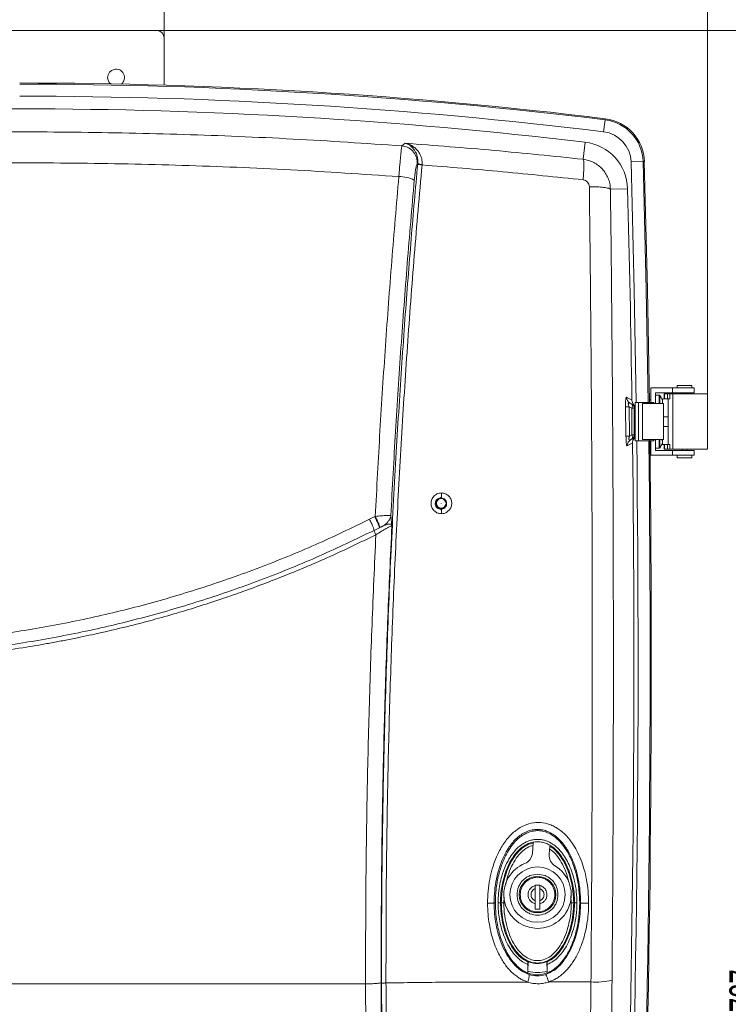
# Model space of a CAD drawing. Header units: millimetres. Extents: x 0 to 594, y 0 to 420.
# Tile 74 of 76: x 469 to 528, y 296 to 378. Entities that reach past the tile are written whole.
import ezdxf

# ---------------------------------------------------------------- set-up
doc = ezdxf.new("R2010")
doc.units = ezdxf.units.MM
doc.styles.add('SLDTEXTSTYLE1', font='TXT', dxfattribs={"width": 0.605})
doc.dimstyles.new('SLDDIMSTYLE0', dxfattribs={"dimtxt": 2.568319, "dimasz": 3.3, "dimexe": 0, "dimexo": 0.0625, "dimgap": 0.64208, "dimtad": 1, "dimdec": 1, "dimlfac": 5, "dimrnd": 1e-09, "dimzin": 12, "dimdsep": 46, "dimtxsty": 'SLDTEXTSTYLE1', "dimsah": 1, "dimcen": 0.09, "dimadec": 0, "dimazin": 3, "dimtfac": 1, "dimtdec": 1, "dimtofl": 0, "dimtmove": 0, "dimatfit": 3, "dimfxl": 1, "dimfrac": 2, "dimtolj": 1, "dimtzin": 12, "dimarcsym": 0})
doc.dimstyles.new('SLDDIMSTYLE1', dxfattribs={"dimtxt": 2.568319, "dimasz": 3.3, "dimexe": 0, "dimexo": 0.0625, "dimgap": 0.64208, "dimtad": 1, "dimdec": 0, "dimlfac": 5, "dimrnd": 1e-09, "dimzin": 12, "dimdsep": 46, "dimtxsty": 'SLDTEXTSTYLE1', "dimsah": 1, "dimcen": 0.09, "dimadec": 0, "dimazin": 3, "dimtfac": 1, "dimtdec": 1, "dimtofl": 0, "dimtmove": 0, "dimatfit": 3, "dimfxl": 1, "dimfrac": 2, "dimtolj": 1, "dimtzin": 12, "dimarcsym": 0})

# ---------------------------------------------------------------- blocks, each defined once
blk = doc.blocks.new('_D_1')
at = {"color": 7, "linetype": 'Continuous', "lineweight": 0}
for p, q in [((480.764, 376.809), (537.832, 376.809)), ((536.832, 376.809), (536.832, 219.509)), ((532.3, 300.854), (532.3, 301.442)), ((532.3, 301.442), (536.245, 301.442)), ((536.245, 301.442), (536.245, 300.854)), ((532.3, 295.465), (532.3, 294.877)), ((536.245, 294.877), (536.245, 295.465)), ((532.3, 294.877), (536.245, 294.877)), ((480.764, 219.509), (537.832, 219.509))]:
    blk.add_line(p, q, dxfattribs=at)
for points in [[(536.832, 376.809), (536.332, 373.509), (537.332, 373.509)], [(536.832, 219.509), (537.332, 222.809), (536.332, 222.809)]]:
    blk.add_solid(points, dxfattribs=at)
at = {"color": 7, "linetype": 'Continuous', "lineweight": 0, "char_height": 2.6458, "attachment_point": 1, "rotation": 90, "style": 'SLDTEXTSTYLE1'}
for s, insert in [('787', (528.302, 295.22)), ('31', (532.834, 296.2))]:
    blk.add_mtext(s, dxfattribs=dict(at, insert=insert))
blk = doc.blocks.new('_D_2')
at = {"color": 7, "linetype": 'Continuous', "lineweight": 0}
for p, q in [((467.526, 400.629), (466.938, 400.629)), ((466.938, 400.629), (466.938, 396.685)), ((475.856, 400.629), (476.444, 400.629)), ((476.444, 400.629), (476.444, 396.685)), ((416.917, 324.311), (416.917, 397.097)), ((526.465, 346.609), (526.465, 397.097)), ((466.938, 396.685), (467.526, 396.685)), ((476.444, 396.685), (475.856, 396.685)), ((526.465, 396.097), (416.917, 396.097))]:
    blk.add_line(p, q, dxfattribs=at)
for points in [[(416.917, 396.097), (420.217, 395.597), (420.217, 396.597)], [(526.465, 396.097), (523.165, 396.597), (523.165, 395.597)]]:
    blk.add_solid(points, dxfattribs=at)
at = {"color": 7, "linetype": 'Continuous', "lineweight": 0, "char_height": 2.6458, "attachment_point": 1, "style": 'SLDTEXTSTYLE1'}
for s, insert in [('548', (468.751, 404.628)), ('21,6', (468.261, 400.095))]:
    blk.add_mtext(s, dxfattribs=dict(at, insert=insert))
blk = doc.blocks.new('_D_4')
at = {"color": 7, "linetype": 'Continuous', "lineweight": 0}
for p, q in [((466.179, 387.799), (465.591, 387.799)), ((465.591, 387.799), (465.591, 383.854)), ((472.549, 387.799), (473.137, 387.799)), ((473.137, 387.799), (473.137, 383.854)), ((457.364, 376.209), (457.364, 384.266)), ((465.591, 383.854), (466.179, 383.854)), ((473.137, 383.854), (472.549, 383.854)), ((481.364, 376.209), (481.364, 384.266)), ((457.364, 383.266), (481.364, 383.266))]:
    blk.add_line(p, q, dxfattribs=at)
for points in [[(457.364, 383.266), (460.664, 382.766), (460.664, 383.766)], [(481.364, 383.266), (478.064, 383.766), (478.064, 382.766)]]:
    blk.add_solid(points, dxfattribs=at)
at = {"color": 7, "linetype": 'Continuous', "lineweight": 0, "char_height": 2.6458, "attachment_point": 1, "style": 'SLDTEXTSTYLE1'}
for s, insert in [('120', (466.424, 391.797)), ('4,7', (466.914, 387.265))]:
    blk.add_mtext(s, dxfattribs=dict(at, insert=insert))

msp = doc.modelspace()

# ---------------------------------------------------------------- linework, layer by layer
at = {"color": 7, "linetype": 'Continuous', "lineweight": 15}
for p, q in [((457.964, 376.809), (480.764, 376.809)), ((481.364, 376.209), (481.364, 372.276)), ((517.976, 369.392), (517.854, 368.401)), ((517.976, 369.392), (517.988, 369.488)), ((516.319, 367.53), (516.151, 366.114)), ((501.103, 367.23), (501.366, 367.454)), ((521.136, 365.919), (520.138, 365.891)), ((521.136, 365.919), (521.233, 365.921)), ((502.38, 365.738), (502.416, 365.768)), ((502.416, 365.768), (502.412, 365.728)), ((502.779, 365.677), (502.775, 365.643)), ((519.846, 363.663), (518.418, 363.626)), ((521.764, 345.909), (521.764, 347.109)), ((521.764, 347.109), (523.564, 347.109)), ((523.564, 346.709), (523.564, 347.109)), ((523.564, 347.109), (525.364, 347.109)), ((523.964, 347.309), (523.964, 347.109)), ((525.164, 347.309), (523.964, 347.309)), ((525.164, 347.109), (525.164, 347.309)), ((525.364, 346.709), (525.364, 347.109)), ((519.757, 346.353), (520.205, 346.094)), ((522.164, 346.709), (523.564, 346.709)), ((522.164, 345.809), (522.164, 346.709)), ((522.473, 346.509), (522.164, 346.509)), ((522.742, 346.209), (522.742, 345.809)), ((522.884, 346.209), (522.742, 346.209)), ((522.875, 346.609), (522.875, 346.209)), ((522.875, 346.609), (522.904, 346.609)), ((522.904, 346.209), (522.884, 346.209)), ((522.904, 346.609), (522.904, 346.209)), ((522.904, 346.609), (523.167, 346.609)), ((523.167, 346.209), (522.904, 346.209)), ((523.167, 346.609), (523.167, 346.209)), ((523.167, 346.609), (523.362, 346.609)), ((523.362, 346.209), (523.167, 346.209)), ((523.204, 346.209), (523.204, 342.409)), ((523.362, 346.609), (523.362, 346.209)), ((523.6, 346.609), (523.362, 346.609)), ((523.564, 346.709), (525.364, 346.709)), ((523.6, 346.609), (523.6, 342.009)), ((526.465, 346.609), (523.6, 346.609)), ((524.364, 346.709), (524.364, 346.609)), ((524.764, 346.609), (524.764, 346.709)), ((526.465, 342.009), (526.465, 346.609)), ((519.708, 343.087), (519.673, 345.536)), ((520.005, 343.095), (519.97, 345.544)), ((520.19, 345.417), (519.97, 345.544)), ((520.01, 345.863), (519.986, 345.888)), ((520.017, 345.854), (520.054, 345.842)), ((520.19, 345.763), (520.054, 345.842)), ((520.19, 345.763), (520.216, 345.749)), ((520.19, 343.202), (520.19, 345.417)), ((520.19, 345.417), (520.39, 345.417)), ((520.191, 345.763), (520.216, 345.749)), ((520.216, 345.749), (520.234, 345.742)), ((520.39, 343.202), (520.39, 345.417)), ((520.39, 345.417), (520.416, 345.402)), ((520.416, 345.402), (520.464, 345.431)), ((520.464, 345.909), (520.464, 342.709)), ((520.741, 345.909), (520.464, 345.909)), ((520.741, 345.909), (520.741, 342.709)), ((521.64, 345.909), (520.741, 345.909)), ((521.07, 345.809), (521.07, 342.809)), ((522.833, 345.809), (521.07, 345.809)), ((521.709, 345.809), (521.64, 345.909)), ((521.64, 345.909), (522.001, 345.909)), ((521.764, 346.109), (521.652, 346.109)), ((522.001, 345.909), (522.07, 345.809)), ((522.718, 346.106), (522.721, 346.108)), ((522.742, 345.812), (522.718, 345.812)), ((522.833, 342.809), (522.833, 345.809)), ((523.204, 344.709), (522.833, 344.709)), ((522.833, 343.909), (523.204, 343.909)), ((520.005, 343.095), (520.19, 343.202)), ((520.19, 343.202), (520.39, 343.202)), ((520.405, 343.211), (520.39, 343.202)), ((520.464, 343.159), (520.405, 343.211)), ((520.253, 342.536), (519.815, 342.284)), ((520.05, 342.769), (520.067, 342.789)), ((520.112, 342.81), (520.059, 342.769)), ((520.112, 342.81), (520.075, 342.798)), ((520.205, 342.864), (520.112, 342.81)), ((520.112, 342.81), (520.19, 342.856)), ((520.205, 342.864), (520.19, 342.856)), ((520.219, 342.868), (520.205, 342.864)), ((520.741, 342.709), (520.464, 342.709)), ((521.64, 342.709), (520.741, 342.709)), ((521.07, 342.809), (522.833, 342.809)), ((521.64, 342.709), (521.709, 342.809)), ((522.001, 342.709), (521.64, 342.709)), ((521.7, 342.509), (521.764, 342.509)), ((521.764, 341.509), (521.764, 342.709)), ((522.07, 342.809), (522.001, 342.709)), ((522.164, 341.909), (522.164, 342.809)), ((522.164, 342.109), (522.473, 342.109)), ((522.742, 342.809), (522.742, 342.409)), ((522.742, 342.409), (522.884, 342.409)), ((522.875, 342.409), (522.875, 342.009)), ((522.884, 342.409), (522.904, 342.409)), ((522.904, 342.409), (522.904, 342.009)), ((522.904, 342.409), (523.167, 342.409)), ((523.167, 342.409), (523.362, 342.409)), ((523.167, 342.009), (523.167, 342.409)), ((523.362, 342.409), (523.362, 342.009)), ((521.764, 341.509), (523.564, 341.509)), ((523.564, 341.909), (522.164, 341.909)), ((522.904, 342.009), (522.875, 342.009)), ((523.167, 342.009), (522.904, 342.009)), ((523.167, 342.009), (523.362, 342.009)), ((523.6, 342.009), (523.362, 342.009)), ((523.564, 341.509), (523.564, 341.909)), ((523.564, 341.909), (525.364, 341.909)), ((525.364, 341.509), (523.564, 341.509)), ((523.6, 342.009), (526.465, 342.009)), ((523.964, 341.509), (523.964, 341.309)), ((523.964, 341.309), (525.164, 341.309)), ((524.364, 342.009), (524.364, 341.909)), ((524.764, 341.909), (524.764, 342.009)), ((525.164, 341.309), (525.164, 341.509)), ((525.364, 341.509), (525.364, 341.909)), ((498.849, 336.41), (498.409, 336.187)), ((498.888, 336.43), (498.849, 336.41)), ((500.186, 336.497), (500.27, 335.625)), ((499.232, 335.486), (498.79, 335.268)), ((511.938, 308.432), (512.006, 309.285)), ((513.39, 309.022), (513.333, 308.32)), ((512.164, 305.789), (512.164, 305.743)), ((512.564, 305.789), (512.164, 305.789)), ((512.564, 305.743), (512.564, 305.789)), ((508.864, 304.309), (508.757, 304.309)), ((509.357, 304.309), (509.287, 304.309)), ((512.164, 304.235), (512.164, 303.789)), ((512.164, 303.789), (512.564, 303.789)), ((512.564, 303.789), (512.564, 304.235)), ((515.371, 304.309), (515.441, 304.309)), ((515.864, 304.309), (515.939, 304.309)), ((511.564, 299.189), (511.564, 298.469)), ((511.567, 299.404), (511.584, 299.433)), ((511.571, 298.631), (511.584, 299.433)), ((513.157, 298.631), (513.144, 299.433)), ((513.161, 299.404), (513.144, 299.433)), ((513.164, 299.189), (513.164, 298.469)), ((511.564, 298.469), (511.571, 298.481)), ((511.571, 298.631), (511.571, 298.48)), ((513.157, 298.631), (513.157, 298.48)), ((513.164, 298.469), (513.157, 298.481)), ((440.642, 297.572), (498.086, 297.572)), ((498.101, 293.794), (498.086, 297.572)), ((499.395, 293.518), (499.378, 297.686)), ((513.296, 297.729), (516.801, 297.729))]:
    msp.add_line(p, q, dxfattribs=at)
at = {"color": 8, "linetype": 'Continuous', "lineweight": 15}
for p, q in [((522.473, 346.509), (522.473, 345.809)), ((522.531, 346.48), (522.531, 345.809)), ((520.3, 345.72), (520.361, 345.699)), ((520.38, 342.913), (520.287, 342.887)), ((522.473, 342.809), (522.473, 342.109)), ((522.531, 342.809), (522.531, 342.139)), ((509.557, 304.309), (509.58, 304.783)), ((515.129, 304.88), (515.171, 304.309))]:
    msp.add_line(p, q, dxfattribs=at)
at = {"color": 8, "linetype": 'Continuous', "lineweight": 15, "flags": 128}
for points in [[(520.559, 345.909), (520.395, 355.275), (520.138, 365.891)], [(521.136, 365.919), (521.394, 355.297), (521.558, 345.909)]]:
    msp.add_lwpolyline(points, dxfattribs=at)
at = {"color": 7, "linetype": 'Continuous', "lineweight": 15, "flags": 128}
for points in [[(521.655, 345.909), (521.491, 355.299), (521.233, 365.921)], [(520.19, 345.417), (520.213, 345.475), (520.23, 345.533), (520.24, 345.587), (520.243, 345.636), (520.24, 345.679), (520.23, 345.716), (520.213, 345.744), (520.19, 345.763)], [(520.19, 342.856), (520.213, 342.875), (520.23, 342.903), (520.24, 342.94), (520.243, 342.983), (520.24, 343.032), (520.23, 343.086), (520.213, 343.143), (520.19, 343.202)]]:
    msp.add_lwpolyline(points, dxfattribs=at)
at = {"color": 7, "linetype": 'Continuous', "lineweight": 15}
for centre, radius in [((504.364, 337.509), 0.419), ((504.364, 337.509), 0.4), ((504.364, 337.509), 0.01), ((512.364, 304.989), 2.3), ((512.364, 304.989), 1.52)]:
    msp.add_circle(centre, radius, dxfattribs=at)
for centre, radius, start, end in [((480.764, 376.209), 0.6, 0, 90), ((477.364, 372.909), 0.7, 309.15861, 180), ((469.342, -27.691), 400.147, 83.01734, 89.99688), ((477.364, 372.909), 0.7, 180, 228.54706), ((469.342, -27.691), 400.05, 83.01734, 89.99688), ((469.342, -27.691), 399.051, 83.01734, 89.99686), ((469.364, -27.691), 398, 83.22463, 96.77537), ((517.538, 365.819), 3.6, 1.58947, 83.01734), ((517.538, 365.819), 3.697, 1.58947, 83.01734), ((517.538, 365.819), 2.601, 1.58947, 83.01734), ((515.847, 363.558), 4, 1.50942, 83.22463), ((502.778, 366.435), 0.758, 241.50201, 270.07092), ((500.834, 361.637), 3.038, 64.77552, 89.70555), ((-973.636, 324.309), 1494, 0.835495, 1.509416), ((520.352, 346.357), 0.595, 180.36992, 239.92119), ((522.473, 346.437), 0.072, 36.35837, 90), ((521.484, 345.709), 1.3, 17.86258, 36.35837), ((520.084, 336.34), 9.205, 90.71377, 92.56104), ((519.99, 345.417), 0.4, 359.98708, 59.9978), ((520.016, 345.402), 0.4, 359.98664, 59.99758), ((521.484, 345.709), 1.296, 13.93028, 17.83513), ((520.119, 332.693), 10.402, 90.63138, 92.26603), ((519.99, 343.202), 0.4, 300.0022, 0.01292), ((-973.636, 324.309), 1494, 358.358462, 0.699018), ((-978.336, 324.311), 1500.147, 357.936937, 0.702734), ((522.473, 342.181), 0.072, 270, 323.64163), ((521.484, 342.909), 1.3, 323.64163, 341.72036), ((521.377, 342.819), 1.345, 355.75002, 359.57482), ((522.581, 342.917), 0.24, 304.65475, 312.02835), ((521.543, 342.888), 1.238, 341.72492, 345.71715), ((512.364, 304.989), 2.8, 111.98579, 58.8472), ((517.177, 303.944), 6.225, 266.54059, 282.76605)]:
    msp.add_arc(centre, radius, start, end, dxfattribs=at)
at = {"color": 8, "linetype": 'Continuous', "lineweight": 15}
for radius, start, end in [(1499.051, 357.936391, 0.703248), (1500.05, 357.936888, 0.70278)]:
    msp.add_arc((-978.336, 324.311), radius, start, end, dxfattribs=at)
at = {"color": 7, "linetype": 'Continuous', "lineweight": 15}
for centre in [(520.408, 344.309), (520.443, 344.309)]:
    msp.add_ellipse(centre, major_axis=(0, 0.6), ratio=0.017455, dxfattribs=at)
for centre, major_axis, start_param, end_param in [((510.94, 308.513), (0.806, -0.593), 5.73061, 6.836935), ((514.331, 308.241), (-0.891, -0.456), 5.730375, 6.836703)]:
    msp.add_ellipse(centre, major_axis=major_axis, ratio=0.999158, start_param=start_param, end_param=end_param, dxfattribs=at)
for points, knots in [([(437.625, 367.23), (440.64, 367.433), (446.67, 367.837), (455.741, 368.205), (464.822, 368.397), (473.906, 368.397), (482.987, 368.205), (492.058, 367.837), (498.088, 367.433), (501.103, 367.23)], [0, 0, 0, 0, 0.142851, 0.285723, 0.428569, 0.571428, 0.714275, 0.857147, 1, 1, 1, 1]), ([(500.849, 364.676), (500.86, 364.815), (500.882, 365.097), (500.918, 365.525), (500.956, 365.956), (500.987, 366.296), (501.012, 366.542), (501.03, 366.706), (501.046, 366.853), (501.062, 366.982), (501.078, 367.103), (501.093, 367.189), (501.1, 367.219), (501.103, 367.23)], [0, 0, 0, 0, 0.1068299, 0.2160592, 0.3438647, 0.4794348, 0.5464496, 0.6175073, 0.6818753, 0.7533418, 0.829992, 0.9308651, 1, 1, 1, 1]), ([(501.103, 367.23), (501.275, 367.196), (501.538, 367.144), (501.845, 366.945), (502.052, 366.749), (502.213, 366.515), (502.362, 366.181), (502.373, 365.913), (502.38, 365.738)], [0, 0, 0, 0, 0.239677, 0.368502, 0.5, 0.631498, 0.760323, 1, 1, 1, 1]), ([(501.366, 367.454), (503.836, 367.262), (508.775, 366.878), (513.693, 366.368), (516.151, 366.114)], [0, 0, 0, 0, 0.500112, 1, 1, 1, 1]), ([(501.366, 367.454), (501.498, 367.406), (501.762, 367.309), (502.056, 367.02), (502.248, 366.71), (502.358, 366.434), (502.428, 366.119), (502.42, 365.885), (502.416, 365.768)], [0, 0, 0, 0, 0.254341, 0.507179, 0.632714, 0.757013, 0.879592, 1, 1, 1, 1]), ([(501.366, 367.454), (501.452, 367.434), (501.62, 367.394), (501.853, 367.29), (502.089, 367.146), (502.314, 366.954), (502.514, 366.707), (502.659, 366.445), (502.748, 366.18), (502.791, 365.924), (502.782, 365.756), (502.779, 365.677)], [0, 0, 0, 0, 0.123167, 0.242463, 0.346284, 0.489677, 0.617018, 0.730075, 0.830774, 0.920407, 1, 1, 1, 1]), ([(516.151, 366.114), (516.168, 366.069), (516.203, 365.977), (516.218, 365.581), (516.202, 365.041), (516.167, 364.614), (516.15, 364.407)], [0, 0, 0, 0, 0.243909, 0.501139, 0.757752, 1, 1, 1, 1]), ([(516.151, 366.114), (516.305, 366.087), (516.611, 366.035), (517.04, 365.855), (517.426, 365.61), (517.757, 365.305), (518.03, 364.948), (518.239, 364.545), (518.382, 364.099), (518.406, 363.785), (518.418, 363.626)], [0, 0, 0, 0, 0.1276762, 0.2535663, 0.3776582, 0.4999411, 0.6197125, 0.7429886, 0.8697561, 1, 1, 1, 1]), ([(437.878, 364.676), (440.874, 364.875), (446.862, 365.274), (455.862, 365.636), (464.863, 365.825), (473.865, 365.825), (482.866, 365.636), (491.866, 365.274), (497.854, 364.875), (500.849, 364.676)], [0, 0, 0, 0, 0.143088, 0.285956, 0.428674, 0.571326, 0.714045, 0.856913, 1, 1, 1, 1]), ([(502.412, 365.728), (502.319, 364.694), (502.134, 362.625), (501.868, 359.457), (501.606, 356.184), (501.347, 352.745), (501.097, 349.195), (500.856, 345.516), (500.627, 341.714), (500.407, 337.72), (500.208, 333.692), (500.029, 329.636), (499.873, 325.566), (499.733, 321.322), (499.614, 316.899), (499.519, 312.316), (499.45, 307.539), (499.41, 302.623), (499.412, 299.283), (499.413, 297.613)], [0, 0, 0, 0, 0.045995, 0.092071, 0.140637, 0.191026, 0.24425, 0.297408, 0.353341, 0.411705, 0.473142, 0.530423, 0.589862, 0.651817, 0.716671, 0.783954, 0.852979, 0.926486, 1, 1, 1, 1]), ([(502.775, 365.643), (502.555, 363.135), (502.114, 358.116), (501.549, 350.541), (501.056, 342.932), (500.642, 335.298), (500.31, 327.698), (500.057, 320.144), (499.885, 312.639), (499.784, 305.136), (499.781, 300.144), (499.78, 297.648)], [0, 0, 0, 0, 0.111693, 0.2235483, 0.3355824, 0.447812, 0.5599686, 0.669933, 0.7799154, 0.8899323, 1, 1, 1, 1]), ([(502.129, 364.386), (502.143, 364.535), (502.176, 364.867), (502.242, 365.305), (502.316, 365.635), (502.359, 365.705), (502.38, 365.738)], [0, 0, 0, 0, 0.215271, 0.478045, 0.752078, 1, 1, 1, 1]), ([(502.412, 365.728), (502.421, 365.721), (502.438, 365.706), (502.523, 365.681), (502.639, 365.659), (502.731, 365.648), (502.775, 365.643)], [0, 0, 0, 0, 0.242265, 0.50002, 0.757764, 1, 1, 1, 1]), ([(502.775, 365.643), (505.007, 365.463), (509.474, 365.102), (513.923, 364.639), (516.15, 364.407)], [0, 0, 0, 0, 0.499487, 1, 1, 1, 1]), ([(498.888, 336.43), (499.014, 338.8), (499.265, 343.536), (499.728, 350.615), (500.247, 357.665), (500.649, 362.34), (500.849, 364.676)], [0, 0, 0, 0, 0.250594, 0.500771, 0.750563, 1, 1, 1, 1]), ([(500.186, 336.497), (500.31, 338.83), (500.559, 343.496), (501.017, 350.479), (501.531, 357.447), (501.929, 362.073), (502.129, 364.386)], [0, 0, 0, 0, 0.249836, 0.499706, 0.749797, 1, 1, 1, 1]), ([(516.15, 364.407), (516.219, 364.392), (516.356, 364.362), (516.525, 364.228), (516.642, 364.047), (516.658, 363.907), (516.667, 363.838)], [0, 0, 0, 0, 0.249903, 0.499522, 0.749432, 1, 1, 1, 1]), ([(516.667, 363.838), (516.69, 361.85), (516.738, 357.848), (516.795, 351.782), (516.843, 345.621), (516.879, 339.364), (516.903, 333.055), (516.914, 326.385), (516.912, 319.403), (516.892, 312.12), (516.856, 304.899), (516.82, 300.113), (516.801, 297.73)], [0, 0, 0, 0, 0.0907, 0.1827, 0.276, 0.370601, 0.466503, 0.561857, 0.672652, 0.782608, 0.891724, 1, 1, 1, 1]), ([(518.418, 363.626), (518.374, 363.653), (518.284, 363.71), (517.878, 363.779), (517.321, 363.827), (516.88, 363.834), (516.667, 363.838)], [0, 0, 0, 0, 0.242743, 0.499924, 0.757146, 1, 1, 1, 1]), ([(518.418, 363.626), (518.45, 360.9), (518.514, 355.451), (518.583, 347.243), (518.633, 339.021), (518.66, 330.786), (518.667, 322.547), (518.651, 314.31), (518.615, 306.082), (518.573, 300.609), (518.552, 297.872)], [0, 0, 0, 0, 0.125015, 0.250014, 0.375038, 0.50005, 0.625082, 0.750072, 0.875017, 1, 1, 1, 1]), ([(519.673, 345.536), (519.672, 345.632), (519.671, 345.787), (519.678, 345.985), (519.688, 346.132), (519.702, 346.249), (519.725, 346.347), (519.745, 346.351), (519.757, 346.353)], [0, 0, 0, 0, 0.2062207, 0.329042, 0.4623485, 0.6030652, 0.7452492, 1, 1, 1, 1]), ([(520.205, 346.094), (520.213, 346.027), (520.228, 345.892), (520.304, 345.764), (520.355, 345.706), (520.361, 345.699)], [0, 0, 0, 0, 0.467705, 0.935309, 1, 1, 1, 1]), ([(520.361, 345.699), (520.388, 345.663), (520.441, 345.59), (520.463, 345.492), (520.464, 345.439), (520.464, 345.431)], [0, 0, 0, 0, 0.460183, 0.920355, 1, 1, 1, 1]), ([(519.815, 342.284), (519.802, 342.286), (519.782, 342.291), (519.756, 342.394), (519.738, 342.51), (519.725, 342.654), (519.713, 342.845), (519.71, 342.994), (519.708, 343.087)], [0, 0, 0, 0, 0.267541, 0.410626, 0.550199, 0.681102, 0.800552, 1, 1, 1, 1]), ([(520.464, 343.159), (520.46, 343.113), (520.452, 343.024), (520.404, 342.95), (520.38, 342.913)], [0, 0, 0, 0, 0.51126, 1, 1, 1, 1]), ([(520.38, 342.913), (520.342, 342.855), (520.268, 342.74), (520.258, 342.604), (520.253, 342.536)], [0, 0, 0, 0, 0.502342, 1, 1, 1, 1]), ([(504.399, 336.657), (504.289, 336.667), (504.081, 336.685), (503.806, 336.852), (503.606, 337.095), (503.521, 337.358), (503.515, 337.583), (503.546, 337.756), (503.614, 337.923), (503.718, 338.078), (503.853, 338.206), (504.014, 338.302), (504.194, 338.367), (504.329, 338.374), (504.399, 338.377)], [0, 0, 0, 0, 0.120011, 0.226682, 0.342711, 0.458123, 0.522153, 0.586992, 0.650214, 0.718234, 0.791165, 0.85241, 0.923552, 1, 1, 1, 1]), ([(504.399, 338.377), (504.398, 338.332), (504.395, 338.241), (504.387, 338.117), (504.376, 338.018), (504.368, 337.987), (504.364, 337.972)], [0, 0, 0, 0, 0.244409, 0.50239, 0.75907, 1, 1, 1, 1]), ([(504.399, 338.377), (504.508, 338.362), (504.719, 338.334), (504.988, 338.15), (505.177, 337.889), (505.26, 337.562), (505.211, 337.222), (505.033, 336.924), (504.799, 336.753), (504.58, 336.672), (504.46, 336.662), (504.399, 336.657)], [0, 0, 0, 0, 0.123009, 0.238677, 0.357251, 0.481205, 0.609426, 0.736757, 0.864519, 0.930622, 1, 1, 1, 1]), ([(504.364, 337.027), (504.303, 337.031), (504.187, 337.039), (504.032, 337.13), (503.919, 337.267), (503.871, 337.414), (503.869, 337.539), (503.887, 337.636), (503.926, 337.729), (503.98, 337.806), (504.054, 337.878), (504.148, 337.935), (504.258, 337.97), (504.332, 337.971), (504.364, 337.972)], [0, 0, 0, 0, 0.1188782, 0.2272078, 0.3435949, 0.4593576, 0.5222329, 0.5882959, 0.6506658, 0.7202776, 0.7731868, 0.853938, 0.9367169, 1, 1, 1, 1]), ([(504.364, 337.972), (504.424, 337.962), (504.537, 337.945), (504.682, 337.843), (504.783, 337.703), (504.827, 337.527), (504.803, 337.344), (504.71, 337.181), (504.579, 337.08), (504.457, 337.036), (504.391, 337.029), (504.364, 337.027)], [0, 0, 0, 0, 0.125246, 0.237498, 0.356521, 0.476335, 0.603333, 0.731613, 0.86115, 0.942525, 1, 1, 1, 1]), ([(499.232, 335.486), (499.23, 335.512), (499.225, 335.567), (499.141, 335.789), (499.01, 336.084), (498.902, 336.304), (498.849, 336.41)], [0, 0, 0, 0, 0.241385, 0.5, 0.758615, 1, 1, 1, 1]), ([(500.186, 336.497), (500.159, 336.503), (500.101, 336.516), (499.826, 336.511), (499.407, 336.483), (499.062, 336.447), (498.888, 336.43)], [0, 0, 0, 0, 0.2151582, 0.4641056, 0.7310666, 1, 1, 1, 1]), ([(499.272, 335.506), (499.27, 335.532), (499.265, 335.587), (499.18, 335.809), (499.05, 336.104), (498.941, 336.324), (498.888, 336.43)], [0, 0, 0, 0, 0.2415265, 0.5002072, 0.7587735, 1, 1, 1, 1]), ([(499.553, 335.635), (499.615, 335.678), (499.713, 335.745), (499.845, 335.874), (499.936, 335.978), (500.026, 336.102), (500.131, 336.276), (500.165, 336.412), (500.186, 336.497)], [0, 0, 0, 0, 0.202599, 0.323189, 0.458017, 0.547751, 0.717898, 1, 1, 1, 1]), ([(504.399, 336.657), (504.398, 336.698), (504.395, 336.783), (504.386, 336.896), (504.375, 336.984), (504.368, 337.013), (504.364, 337.027)], [0, 0, 0, 0, 0.246331, 0.503717, 0.7591, 1, 1, 1, 1]), ([(498.409, 336.187), (496.916, 335.467), (493.928, 334.027), (489.313, 332.152), (484.614, 330.493), (479.833, 329.075), (474.986, 327.896), (470.085, 326.963), (465.143, 326.276), (460.173, 325.838), (455.189, 325.65), (450.205, 325.715), (445.23, 326.014), (441.937, 326.422), (440.291, 326.626)], [0, 0, 0, 0, 0.083361, 0.166704, 0.250016, 0.333367, 0.416703, 0.500013, 0.583336, 0.666671, 0.750002, 0.833325, 0.916662, 1, 1, 1, 1]), ([(498.79, 335.268), (498.786, 335.297), (498.777, 335.358), (498.692, 335.58), (498.565, 335.87), (498.46, 336.084), (498.409, 336.187)], [0, 0, 0, 0, 0.2418465, 0.500005, 0.7581607, 1, 1, 1, 1]), ([(498.942, 334.902), (499.096, 335.001), (499.401, 335.197), (499.819, 335.444), (500.09, 335.583), (500.228, 335.633), (500.256, 335.628), (500.27, 335.625)], [0, 0, 0, 0, 0.256096, 0.508679, 0.755887, 0.878243, 1, 1, 1, 1]), ([(499.553, 335.635), (499.513, 335.619), (499.427, 335.583), (499.32, 335.53), (499.263, 335.501)], [0, 0, 0, 0, 0.4721376, 1, 1, 1, 1]), ([(499.263, 335.501), (499.314, 335.525), (499.369, 335.551), (499.442, 335.585), (499.489, 335.606), (499.531, 335.625), (499.553, 335.635)], [0, 0, 0, 0, 0.518621, 0.560855, 0.764848, 1, 1, 1, 1]), ([(499.378, 297.686), (499.38, 300.212), (499.383, 305.262), (499.487, 312.854), (499.665, 320.448), (499.918, 328.041), (500.153, 333.097), (500.27, 335.625)], [0, 0, 0, 0, 0.200095, 0.400126, 0.600138, 0.800045, 1, 1, 1, 1]), ([(499.553, 335.635), (499.642, 335.672), (499.844, 335.757), (500.066, 335.807), (500.219, 335.772), (500.253, 335.674), (500.27, 335.625)], [0, 0, 0, 0, 0.218772, 0.49984, 0.74987, 1, 1, 1, 1]), ([(440.188, 325.245), (441.835, 325.041), (445.126, 324.633), (450.099, 324.331), (455.067, 324.257), (460.031, 324.435), (464.983, 324.858), (468.622, 325.349), (470.961, 325.736), (472.012, 325.923), (473.078, 326.124), (474.118, 326.332), (475.113, 326.541), (476.473, 326.839), (478.245, 327.257), (480.358, 327.806), (482.401, 328.385), (484.355, 328.982), (486.189, 329.585), (488.631, 330.438), (491.658, 331.593), (495.346, 333.157), (497.743, 334.321), (498.942, 334.902)], [0, 0, 0, 0, 0.082466, 0.164798, 0.247195, 0.328984, 0.411052, 0.493599, 0.510969, 0.528611, 0.546526, 0.564717, 0.581219, 0.596959, 0.633747, 0.671488, 0.705273, 0.73907, 0.772892, 0.801029, 0.867483, 0.933773, 1, 1, 1, 1]), ([(498.79, 335.268), (497.285, 334.543), (494.275, 333.093), (489.624, 331.204), (484.888, 329.534), (480.069, 328.105), (475.184, 326.918), (470.244, 325.978), (465.263, 325.286), (460.255, 324.845), (455.232, 324.655), (450.208, 324.722), (445.195, 325.022), (441.877, 325.433), (440.218, 325.638)], [0, 0, 0, 0, 0.0833201, 0.1666584, 0.2499924, 0.3333236, 0.4166575, 0.4999935, 0.58333, 0.6666649, 0.7499978, 0.8333344, 0.916676, 1, 1, 1, 1]), ([(498.086, 297.572), (498.088, 300.057), (498.091, 305.029), (498.19, 312.501), (498.361, 319.975), (498.604, 327.445), (498.829, 332.417), (498.942, 334.902)], [0, 0, 0, 0, 0.200161, 0.400305, 0.600384, 0.800265, 1, 1, 1, 1]), ([(498.942, 334.902), (498.921, 334.943), (498.88, 335.028), (498.829, 335.144), (498.795, 335.232), (498.792, 335.256), (498.79, 335.268)], [0, 0, 0, 0, 0.241921, 0.500037, 0.758132, 1, 1, 1, 1]), ([(499.263, 335.501), (499.263, 335.501), (499.262, 335.501), (499.261, 335.5), (499.26, 335.5), (499.26, 335.5), (499.26, 335.5), (499.26, 335.499), (499.259, 335.499), (499.257, 335.498), (499.248, 335.494), (499.24, 335.489), (499.232, 335.486)], [0, 0, 0, 0, 0.059052, 0.103085, 0.126723, 0.136015, 0.141978, 0.144865, 0.14879, 0.199304, 0.343534, 1, 1, 1, 1]), ([(508.216, 304.269), (508.225, 304.61), (508.241, 305.275), (508.381, 306.234), (508.617, 307.242), (508.984, 308.262), (509.444, 309.098), (509.867, 309.66), (510.199, 310.018), (510.549, 310.32), (511.018, 310.639), (511.638, 310.911), (512.421, 311.025), (513.07, 310.929), (513.565, 310.751), (513.933, 310.561), (514.291, 310.315), (514.639, 310.013), (514.969, 309.656), (515.313, 309.196), (515.655, 308.618), (515.975, 307.909), (516.241, 307.116), (516.446, 306.237), (516.584, 305.278), (516.601, 304.611), (516.609, 304.269)], [0, 0, 0, 0, 0.0586949, 0.1144998, 0.1663449, 0.2366425, 0.300161, 0.3294498, 0.3574116, 0.3839194, 0.4089238, 0.4548439, 0.4992754, 0.5438965, 0.566753, 0.5902095, 0.6152739, 0.6418155, 0.6698228, 0.6991845, 0.7409503, 0.7856786, 0.833218, 0.8851778, 0.9411042, 1, 1, 1, 1]), ([(508.757, 304.309), (508.766, 304.646), (508.784, 305.318), (508.939, 306.317), (509.191, 307.29), (509.556, 308.217), (510.049, 309.065), (510.586, 309.669), (511.089, 310.043), (511.496, 310.253), (511.925, 310.385), (512.367, 310.43), (512.807, 310.38), (513.233, 310.244), (513.635, 310.031), (514.131, 309.655), (514.661, 309.053), (515.148, 308.208), (515.51, 307.284), (515.759, 306.314), (515.912, 305.318), (515.93, 304.646), (515.939, 304.309)], [0, 0, 0, 0, 0.065043, 0.130013, 0.194698, 0.258776, 0.321792, 0.383209, 0.413162, 0.442555, 0.471399, 0.499872, 0.528364, 0.55724, 0.586668, 0.616658, 0.67814, 0.741209, 0.8053, 0.869979, 0.934943, 1, 1, 1, 1]), ([(508.864, 304.309), (508.875, 304.677), (508.898, 305.414), (509.088, 306.505), (509.363, 307.438), (509.691, 308.209), (510.039, 308.826), (510.473, 309.39), (510.925, 309.802), (511.355, 310.065), (511.724, 310.221), (512.117, 310.307), (512.621, 310.32), (513.136, 310.187), (513.613, 309.929), (514.038, 309.602), (514.454, 309.152), (514.921, 308.458), (515.335, 307.558), (515.642, 306.482), (515.83, 305.394), (515.853, 304.671), (515.864, 304.309)], [0, 0, 0, 0, 0.072743, 0.145697, 0.218342, 0.264766, 0.311146, 0.35813, 0.404974, 0.431226, 0.45745, 0.483919, 0.510369, 0.556615, 0.586892, 0.617216, 0.66234, 0.70755, 0.782217, 0.857043, 0.928518, 1, 1, 1, 1]), ([(509.087, 304.309), (509.095, 304.582), (509.111, 305.103), (509.225, 305.846), (509.408, 306.608), (509.679, 307.366), (510.052, 308.085), (510.482, 308.672), (510.902, 309.062), (511.277, 309.301), (511.569, 309.439), (511.858, 309.53), (512.135, 309.58), (512.403, 309.591), (512.673, 309.569), (512.948, 309.51), (513.231, 309.409), (513.518, 309.263), (513.808, 309.065), (514.091, 308.815), (514.395, 308.474), (514.704, 308.025), (515.002, 307.454), (515.258, 306.797), (515.463, 306.05), (515.61, 305.211), (515.63, 304.619), (515.641, 304.309)], [0, 0, 0, 0, 0.059974, 0.11492, 0.165274, 0.232513, 0.291641, 0.343193, 0.392212, 0.416924, 0.440868, 0.463178, 0.483512, 0.502748, 0.522135, 0.543095, 0.564454, 0.588273, 0.613932, 0.641533, 0.67125, 0.714356, 0.761383, 0.812819, 0.869605, 0.931826, 1, 1, 1, 1]), ([(509.287, 304.309), (509.295, 304.584), (509.312, 305.134), (509.446, 305.948), (509.659, 306.744), (509.964, 307.507), (510.37, 308.215), (510.815, 308.73), (511.242, 309.052), (511.594, 309.239), (511.971, 309.358), (512.363, 309.4), (512.756, 309.359), (513.133, 309.239), (513.485, 309.053), (513.912, 308.731), (514.357, 308.216), (514.764, 307.508), (515.069, 306.745), (515.281, 305.949), (515.415, 305.134), (515.433, 304.584), (515.441, 304.309)], [0, 0, 0, 0, 0.06347, 0.126933, 0.190319, 0.253509, 0.316294, 0.378297, 0.409022, 0.439542, 0.46984, 0.499958, 0.530075, 0.56037, 0.590888, 0.621616, 0.683644, 0.746444, 0.809645, 0.87304, 0.936514, 1, 1, 1, 1]), ([(512.364, 306.689), (512.578, 306.666), (512.907, 306.631), (513.303, 306.419), (513.575, 306.2), (513.795, 305.928), (514.001, 305.532), (514.105, 304.989), (514.001, 304.446), (513.795, 304.05), (513.575, 303.778), (513.303, 303.557), (512.907, 303.352), (512.364, 303.248), (511.821, 303.352), (511.425, 303.557), (511.153, 303.778), (510.932, 304.05), (510.727, 304.446), (510.623, 304.989), (510.727, 305.532), (510.932, 305.928), (511.153, 306.2), (511.425, 306.419), (511.821, 306.631), (512.15, 306.666), (512.364, 306.689)], [0, 0, 0, 0, 0.059864, 0.09209, 0.125, 0.15791, 0.190136, 0.25, 0.309864, 0.34209, 0.375, 0.40791, 0.440136, 0.5, 0.559864, 0.59209, 0.625, 0.65791, 0.690136, 0.75, 0.809864, 0.84209, 0.875, 0.90791, 0.940136, 1, 1, 1, 1]), ([(510.924, 304.989), (510.943, 305.17), (510.973, 305.449), (511.152, 305.784), (511.338, 306.014), (511.569, 306.201), (511.904, 306.375), (512.364, 306.464), (512.824, 306.375), (513.159, 306.201), (513.389, 306.014), (513.577, 305.784), (513.75, 305.449), (513.839, 304.989), (513.75, 304.529), (513.577, 304.194), (513.389, 303.963), (513.159, 303.776), (512.824, 303.602), (512.364, 303.514), (511.904, 303.602), (511.569, 303.776), (511.338, 303.963), (511.152, 304.194), (510.973, 304.529), (510.943, 304.808), (510.924, 304.989)], [0, 0, 0, 0, 0.059864, 0.09209, 0.125, 0.15791, 0.190136, 0.25, 0.309864, 0.34209, 0.375, 0.40791, 0.440136, 0.5, 0.559864, 0.59209, 0.625, 0.65791, 0.690136, 0.75, 0.809864, 0.84209, 0.875, 0.90791, 0.940136, 1, 1, 1, 1]), ([(512.164, 305.743), (512.084, 305.713), (511.924, 305.653), (511.735, 305.472), (511.613, 305.245), (511.57, 304.989), (511.613, 304.733), (511.735, 304.505), (511.924, 304.325), (512.084, 304.265), (512.164, 304.235)], [0, 0, 0, 0, 0.124908, 0.249907, 0.374945, 0.499999, 0.625054, 0.750093, 0.875092, 1, 1, 1, 1]), ([(512.164, 304.487), (512.116, 304.511), (512.02, 304.56), (511.911, 304.682), (511.84, 304.828), (511.816, 304.989), (511.84, 305.15), (511.911, 305.296), (512.02, 305.418), (512.116, 305.466), (512.164, 305.491)], [0, 0, 0, 0, 0.124999, 0.249998, 0.374998, 0.499997, 0.624998, 0.749998, 0.874999, 1, 1, 1, 1]), ([(512.164, 305.491), (512.164, 305.513), (512.164, 305.577), (512.164, 305.666), (512.164, 305.729), (512.164, 305.743)], [0, 0, 0, 0, 0.2916723, 0.8489887, 1, 1, 1, 1]), ([(512.164, 304.487), (512.164, 304.574), (512.164, 304.747), (512.164, 305.048), (512.164, 305.304), (512.164, 305.439), (512.164, 305.491)], [0, 0, 0, 0, 0.27707, 0.55414, 0.83121, 1, 1, 1, 1]), ([(512.564, 305.743), (512.564, 305.717), (512.564, 305.641), (512.564, 305.555), (512.564, 305.502), (512.564, 305.491)], [0, 0, 0, 0, 0.291758, 0.844764, 1, 1, 1, 1]), ([(512.564, 304.235), (512.626, 304.256), (512.726, 304.29), (512.83, 304.361), (512.884, 304.407), (512.909, 304.431), (512.922, 304.444), (512.928, 304.45), (512.931, 304.454), (512.933, 304.455), (512.934, 304.456), (512.934, 304.457), (512.934, 304.457), (512.934, 304.457), (512.934, 304.457), (512.934, 304.457), (512.934, 304.457), (512.934, 304.457), (512.934, 304.457), (512.937, 304.459), (512.941, 304.464), (512.95, 304.473), (512.98, 304.508), (513.04, 304.592), (513.12, 304.757), (513.155, 304.975), (513.125, 305.203), (513.045, 305.384), (512.921, 305.546), (512.764, 305.674), (512.626, 305.722), (512.564, 305.743)], [0, 0, 0, 0, 0.095482, 0.15438, 0.184033, 0.198984, 0.2065, 0.210269, 0.212157, 0.213101, 0.213574, 0.21381, 0.213928, 0.213987, 0.214017, 0.214032, 0.214039, 0.214043, 0.214045, 0.214046, 0.218768, 0.223791, 0.232404, 0.286201, 0.375566, 0.50025, 0.604775, 0.709357, 0.786359, 0.904518, 1, 1, 1, 1]), ([(512.564, 305.491), (512.564, 305.404), (512.564, 305.231), (512.564, 304.93), (512.564, 304.674), (512.564, 304.539), (512.564, 304.487)], [0, 0, 0, 0, 0.277068, 0.554135, 0.831203, 1, 1, 1, 1]), ([(512.564, 305.491), (512.612, 305.466), (512.708, 305.418), (512.817, 305.296), (512.888, 305.15), (512.912, 304.989), (512.888, 304.828), (512.817, 304.682), (512.708, 304.56), (512.612, 304.511), (512.564, 304.487)], [0, 0, 0, 0, 0.124999, 0.249998, 0.374998, 0.499997, 0.624998, 0.749998, 0.874999, 1, 1, 1, 1]), ([(512.164, 304.235), (512.164, 304.261), (512.164, 304.337), (512.164, 304.423), (512.164, 304.476), (512.164, 304.487)], [0, 0, 0, 0, 0.291732, 0.844661, 1, 1, 1, 1]), ([(512.564, 304.487), (512.564, 304.465), (512.564, 304.401), (512.564, 304.312), (512.564, 304.249), (512.564, 304.235)], [0, 0, 0, 0, 0.291704, 0.849103, 1, 1, 1, 1]), ([(508.216, 304.269), (508.287, 304.27), (508.432, 304.273), (508.609, 304.283), (508.73, 304.295), (508.748, 304.305), (508.757, 304.309)], [0, 0, 0, 0, 0.2494472, 0.5105168, 0.7658007, 1, 1, 1, 1]), ([(511.547, 297.725), (511.438, 297.765), (511.217, 297.845), (510.914, 298.009), (510.615, 298.208), (510.215, 298.532), (509.737, 299.056), (509.304, 299.723), (508.972, 300.398), (508.722, 301.047), (508.512, 301.763), (508.35, 302.544), (508.239, 303.388), (508.224, 303.971), (508.216, 304.269)], [0, 0, 0, 0, 0.044768, 0.090504, 0.132944, 0.183374, 0.289219, 0.405353, 0.489373, 0.578914, 0.673238, 0.776121, 0.885588, 1, 1, 1, 1]), ([(511.673, 298.347), (511.424, 298.457), (510.917, 298.681), (510.308, 299.279), (509.806, 299.984), (509.414, 300.778), (509.119, 301.623), (508.913, 302.502), (508.783, 303.401), (508.766, 304.007), (508.757, 304.309)], [0, 0, 0, 0, 0.116199, 0.236678, 0.360477, 0.486494, 0.613996, 0.742343, 0.871125, 1, 1, 1, 1]), ([(511.564, 298.469), (511.404, 298.546), (511.083, 298.701), (510.622, 299.082), (510.19, 299.574), (509.723, 300.316), (509.316, 301.273), (509.042, 302.352), (508.89, 303.369), (508.873, 303.996), (508.864, 304.309)], [0, 0, 0, 0, 0.07869, 0.157563, 0.262887, 0.368409, 0.544971, 0.721892, 0.860944, 1, 1, 1, 1]), ([(511.564, 299.189), (511.414, 299.26), (511.096, 299.409), (510.661, 299.767), (510.253, 300.24), (509.932, 300.757), (509.681, 301.279), (509.489, 301.783), (509.324, 302.34), (509.195, 302.951), (509.105, 303.615), (509.093, 304.074), (509.087, 304.309)], [0, 0, 0, 0, 0.082839, 0.175631, 0.27941, 0.394791, 0.479113, 0.56939, 0.664841, 0.76991, 0.882275, 1, 1, 1, 1]), ([(509.087, 304.309), (509.112, 304.309), (509.163, 304.309), (509.229, 304.309), (509.276, 304.309), (509.283, 304.309), (509.287, 304.309)], [0, 0, 0, 0, 0.240575, 0.500028, 0.759466, 1, 1, 1, 1]), ([(511.567, 299.404), (511.365, 299.516), (510.957, 299.74), (510.481, 300.266), (510.097, 300.859), (509.797, 301.506), (509.57, 302.184), (509.348, 303.115), (509.311, 303.831), (509.287, 304.309)], [0, 0, 0, 0, 0.121619, 0.244872, 0.369591, 0.495166, 0.621209, 0.74749, 1, 1, 1, 1]), ([(515.371, 304.309), (515.359, 303.987), (515.335, 303.348), (515.154, 302.42), (514.881, 301.558), (514.516, 300.792), (514.072, 300.152), (513.553, 299.671), (512.975, 299.372), (512.364, 299.269), (511.753, 299.372), (511.175, 299.671), (510.656, 300.152), (510.212, 300.792), (509.847, 301.558), (509.574, 302.42), (509.393, 303.348), (509.369, 303.987), (509.357, 304.309)], [0, 0, 0, 0, 0.075864, 0.15025, 0.221552, 0.28822, 0.34904, 0.403637, 0.453224, 0.5, 0.546776, 0.596363, 0.65096, 0.71178, 0.778448, 0.84975, 0.924136, 1, 1, 1, 1]), ([(509.557, 304.309), (509.532, 304.309), (509.481, 304.309), (509.415, 304.309), (509.368, 304.309), (509.361, 304.309), (509.357, 304.309)], [0, 0, 0, 0, 0.240536, 0.499976, 0.75943, 1, 1, 1, 1]), ([(515.171, 304.309), (515.164, 304.068), (515.151, 303.595), (515.049, 302.914), (514.881, 302.194), (514.626, 301.467), (514.265, 300.765), (513.844, 300.2), (513.368, 299.793), (512.866, 299.554), (512.358, 299.477), (511.849, 299.558), (511.347, 299.801), (510.875, 300.211), (510.457, 300.776), (510.098, 301.476), (509.811, 302.305), (509.602, 303.262), (509.572, 303.948), (509.557, 304.309)], [0, 0, 0, 0, 0.059696, 0.116856, 0.170167, 0.242312, 0.306978, 0.364676, 0.415593, 0.460199, 0.500518, 0.540938, 0.585701, 0.636617, 0.694151, 0.758618, 0.830521, 0.910609, 1, 1, 1, 1]), ([(515.939, 304.309), (515.93, 304.009), (515.913, 303.407), (515.787, 302.513), (515.584, 301.637), (515.292, 300.793), (514.903, 299.998), (514.405, 299.29), (513.797, 298.688), (513.291, 298.461), (513.043, 298.35)], [0, 0, 0, 0, 0.129045, 0.257957, 0.386387, 0.513954, 0.640018, 0.763788, 0.884072, 1, 1, 1, 1]), ([(515.441, 304.309), (515.417, 303.831), (515.38, 303.115), (515.158, 302.184), (514.931, 301.506), (514.63, 300.859), (514.247, 300.266), (513.771, 299.74), (513.363, 299.516), (513.161, 299.404)], [0, 0, 0, 0, 0.252506, 0.378796, 0.504845, 0.630419, 0.755127, 0.878359, 1, 1, 1, 1]), ([(515.864, 304.309), (515.852, 303.941), (515.829, 303.204), (515.639, 302.113), (515.363, 301.175), (515.032, 300.397), (514.674, 299.769), (514.227, 299.2), (513.723, 298.741), (513.335, 298.552), (513.164, 298.469)], [0, 0, 0, 0, 0.16316, 0.326794, 0.489735, 0.595741, 0.701641, 0.809038, 0.916085, 1, 1, 1, 1]), ([(515.641, 304.309), (515.627, 303.956), (515.602, 303.291), (515.418, 302.363), (515.169, 301.561), (514.865, 300.878), (514.52, 300.305), (514.13, 299.831), (513.686, 299.441), (513.337, 299.273), (513.164, 299.189)], [0, 0, 0, 0, 0.1768818, 0.3333284, 0.4724355, 0.5967563, 0.707201, 0.8067097, 0.9039033, 1, 1, 1, 1]), ([(516.609, 304.269), (516.602, 303.974), (516.587, 303.395), (516.479, 302.558), (516.296, 301.667), (516.013, 300.75), (515.662, 299.977), (515.338, 299.433), (515.084, 299.07), (514.812, 298.745), (514.539, 298.473), (514.289, 298.263), (514.085, 298.117), (513.773, 297.918), (513.507, 297.811), (513.296, 297.727)], [0, 0, 0, 0, 0.114272, 0.223403, 0.325633, 0.465322, 0.592824, 0.652226, 0.709342, 0.763453, 0.815665, 0.857382, 0.889485, 0.912463, 1, 1, 1, 1]), ([(515.171, 304.309), (515.195, 304.309), (515.247, 304.309), (515.313, 304.309), (515.36, 304.309), (515.367, 304.309), (515.371, 304.309)], [0, 0, 0, 0, 0.240536, 0.499976, 0.75943, 1, 1, 1, 1]), ([(515.641, 304.309), (515.616, 304.309), (515.565, 304.309), (515.499, 304.309), (515.452, 304.309), (515.445, 304.309), (515.441, 304.309)], [0, 0, 0, 0, 0.2405753, 0.500029, 0.7594665, 1, 1, 1, 1]), ([(516.609, 304.269), (516.529, 304.269), (516.406, 304.27), (516.252, 304.274), (516.144, 304.28), (516.055, 304.286), (515.968, 304.296), (515.95, 304.304), (515.939, 304.309)], [0, 0, 0, 0, 0.239241, 0.368861, 0.501368, 0.633673, 0.762709, 1, 1, 1, 1]), ([(511.567, 299.404), (511.567, 299.402), (511.566, 299.396), (511.565, 299.361), (511.564, 299.311), (511.564, 299.251), (511.564, 299.208), (511.564, 299.189)], [0, 0, 0, 0, 0.198118, 0.395975, 0.60095, 0.822065, 1, 1, 1, 1]), ([(513.144, 299.433), (512.934, 299.363), (512.514, 299.224), (511.965, 299.286), (511.672, 299.399), (511.584, 299.433)], [0, 0, 0, 0, 0.410903, 0.822954, 1, 1, 1, 1]), ([(513.164, 299.189), (513.164, 299.215), (513.164, 299.266), (513.163, 299.334), (513.162, 299.383), (513.161, 299.402), (513.161, 299.404), (513.161, 299.404)], [0, 0, 0, 0, 0.241594, 0.483466, 0.716122, 0.930106, 1, 1, 1, 1]), ([(511.547, 297.725), (511.57, 297.799), (511.607, 297.913), (511.643, 298.054), (511.666, 298.152), (511.679, 298.233), (511.688, 298.314), (511.679, 298.334), (511.673, 298.347)], [0, 0, 0, 0, 0.242807, 0.372836, 0.504976, 0.636387, 0.764318, 1, 1, 1, 1]), ([(513.157, 298.631), (512.893, 298.57), (512.364, 298.448), (511.835, 298.57), (511.571, 298.631)], [0, 0, 0, 0, 0.500228, 1, 1, 1, 1]), ([(513.157, 298.481), (512.929, 298.412), (512.474, 298.275), (511.92, 298.352), (511.635, 298.457), (511.571, 298.481)], [0, 0, 0, 0, 0.436158, 0.873362, 1, 1, 1, 1]), ([(513.043, 298.35), (512.814, 298.293), (512.356, 298.18), (511.901, 298.291), (511.673, 298.347)], [0, 0, 0, 0, 0.499508, 1, 1, 1, 1]), ([(513.296, 297.727), (513.271, 297.803), (513.232, 297.919), (513.179, 298.064), (513.14, 298.165), (513.105, 298.247), (513.067, 298.327), (513.052, 298.341), (513.043, 298.35)], [0, 0, 0, 0, 0.238253, 0.367586, 0.499999, 0.632413, 0.761745, 1, 1, 1, 1]), ([(498.086, 297.572), (498.242, 297.574), (498.565, 297.58), (498.978, 297.607), (499.28, 297.644), (499.346, 297.672), (499.378, 297.686)], [0, 0, 0, 0, 0.24225, 0.5, 0.757749, 1, 1, 1, 1]), ([(499.413, 297.615), (499.422, 297.619), (499.44, 297.628), (499.526, 297.638), (499.644, 297.646), (499.735, 297.647), (499.78, 297.648)], [0, 0, 0, 0, 0.2424505, 0.5002058, 0.7578485, 1, 1, 1, 1]), ([(499.413, 297.613), (499.424, 295.006), (499.446, 289.806), (499.543, 282.003), (499.687, 274.22), (499.88, 266.483), (500.12, 258.881), (500.399, 251.413), (500.621, 246.495), (500.731, 244.04)], [0, 0, 0, 0, 0.146306, 0.291708, 0.437251, 0.582209, 0.724762, 0.862627, 1, 1, 1, 1]), ([(499.78, 297.648), (500.569, 297.661), (502.129, 297.686), (504.468, 297.709), (506.823, 297.722), (509.186, 297.728), (510.769, 297.726), (511.547, 297.725)], [0, 0, 0, 0, 0.200971, 0.397332, 0.595873, 0.801454, 1, 1, 1, 1]), ([(499.78, 297.648), (499.786, 295.948), (499.798, 292.548), (499.844, 287.445), (499.91, 282.341), (499.998, 277.237), (500.106, 272.176), (500.231, 267.275), (500.371, 262.535), (500.525, 257.913), (500.697, 253.291), (500.886, 248.672), (501.026, 245.595), (501.097, 244.058)], [0, 0, 0, 0, 0.095377, 0.190715, 0.286016, 0.381281, 0.47651, 0.56929, 0.655488, 0.741675, 0.827853, 0.91402, 1, 1, 1, 1]), ([(513.296, 297.727), (513.162, 297.689), (512.885, 297.609), (512.442, 297.572), (511.986, 297.602), (511.692, 297.684), (511.547, 297.725)], [0, 0, 0, 0, 0.23306, 0.485186, 0.744874, 1, 1, 1, 1]), ([(516.801, 297.73), (516.774, 295.022), (516.719, 289.612), (516.607, 284.193), (516.55, 281.487)], [0, 0, 0, 0, 0.500488, 1, 1, 1, 1]), ([(518.552, 297.872), (518.525, 295.155), (518.47, 289.719), (518.357, 284.275), (518.301, 281.553)], [0, 0, 0, 0, 0.500002, 1, 1, 1, 1])]:
    msp.add_open_spline(points, degree=3, knots=knots, dxfattribs=at)
at = {"color": 8, "linetype": 'Continuous', "lineweight": 15}
for points, knots in [([(519.97, 345.544), (519.951, 345.591), (519.923, 345.663), (519.905, 345.751), (519.903, 345.794), (519.905, 345.822), (519.912, 345.845), (519.93, 345.867), (519.963, 345.88), (519.998, 345.864), (520.017, 345.854)], [0, 0, 0, 0, 0.249158, 0.379699, 0.43859, 0.496187, 0.56148, 0.63246, 0.791655, 1, 1, 1, 1]), ([(520.075, 342.798), (520.054, 342.788), (520.018, 342.772), (519.982, 342.785), (519.964, 342.808), (519.956, 342.831), (519.952, 342.858), (519.952, 342.9), (519.965, 342.982), (519.989, 343.05), (520.005, 343.095)], [0, 0, 0, 0, 0.226318, 0.388047, 0.459405, 0.525209, 0.585015, 0.645401, 0.765134, 1, 1, 1, 1]), ([(520.244, 342.894), (520.259, 342.905), (520.303, 342.936), (520.355, 343.009), (520.397, 343.106), (520.403, 343.176), (520.405, 343.211)], [0, 0, 0, 0, 0.150068, 0.433378, 0.716689, 1, 1, 1, 1]), ([(520.059, 342.769), (520.035, 342.752), (519.967, 342.705), (519.887, 342.591), (519.824, 342.442), (519.818, 342.336), (519.815, 342.284)], [0, 0, 0, 0, 0.1552627, 0.440172, 0.7250806, 1, 1, 1, 1]), ([(509.357, 304.309), (509.369, 304.632), (509.393, 305.271), (509.574, 306.199), (509.847, 307.061), (510.212, 307.826), (510.655, 308.469), (511.177, 308.939), (511.64, 309.211), (511.927, 309.248), (512.004, 309.257)], [0, 0, 0, 0, 0.1609374, 0.3187397, 0.4699983, 0.6114274, 0.7404503, 0.8562717, 0.9614662, 1, 1, 1, 1]), ([(509.724, 305.86), (509.76, 306.023), (509.858, 306.471), (510.103, 307.152), (510.463, 307.853), (510.884, 308.422), (511.361, 308.816), (511.74, 309.029), (511.954, 309.056), (511.988, 309.06)], [0, 0, 0, 0, 0.12168, 0.333938, 0.524192, 0.693945, 0.843748, 0.974983, 1, 1, 1, 1]), ([(513.371, 308.788), (513.526, 308.669), (513.865, 308.407), (514.271, 307.84), (514.626, 307.142), (514.856, 306.534), (514.931, 306.157), (514.949, 306.064)], [0, 0, 0, 0, 0.181447, 0.398245, 0.641171, 0.912116, 1, 1, 1, 1]), ([(513.388, 309.001), (513.432, 308.98), (513.685, 308.859), (514.067, 308.456), (514.517, 307.83), (514.88, 307.06), (515.154, 306.199), (515.335, 305.271), (515.359, 304.632), (515.371, 304.309)], [0, 0, 0, 0, 0.0273983, 0.1589549, 0.3055063, 0.4661494, 0.6379575, 0.8171982, 1, 1, 1, 1])]:
    msp.add_open_spline(points, degree=3, knots=knots, dxfattribs=at)

# ---------------------------------------------------------------- dimensions: what is measured, and where the dimension line sits
at = {"color": 7, "linetype": 'Continuous', "lineweight": 0}
for base, p1, p2, dimstyle, picture, middle in [((416.917, 396.097), (526.465, 346.609), (416.917, 324.311), 'SLDDIMSTYLE1', '_D_2', (471.691, 396.097)), ((481.364, 383.266), (457.364, 376.209), (481.364, 376.209), 'SLDDIMSTYLE0', '_D_4', (469.364, 383.266))]:
    dim = msp.add_linear_dim(base=base, p1=p1, p2=p2, dimstyle=dimstyle, dxfattribs=at)
    dim.commit()
    dim.dimension.update_dxf_attribs({"geometry": picture, "text_midpoint": middle, "dimtype": 160})
dim = msp.add_linear_dim(base=(536.832478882, 219.509420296), p1=(480.763962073, 376.809420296), p2=(480.763962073, 219.509420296), angle=90, dimstyle='SLDDIMSTYLE1', dxfattribs=at)
dim.commit()
dim.dimension.update_dxf_attribs({"geometry": '_D_1', "text_midpoint": (536.832478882, 298.159420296), "dimtype": 160})

doc.saveas('drawing.dxf')
